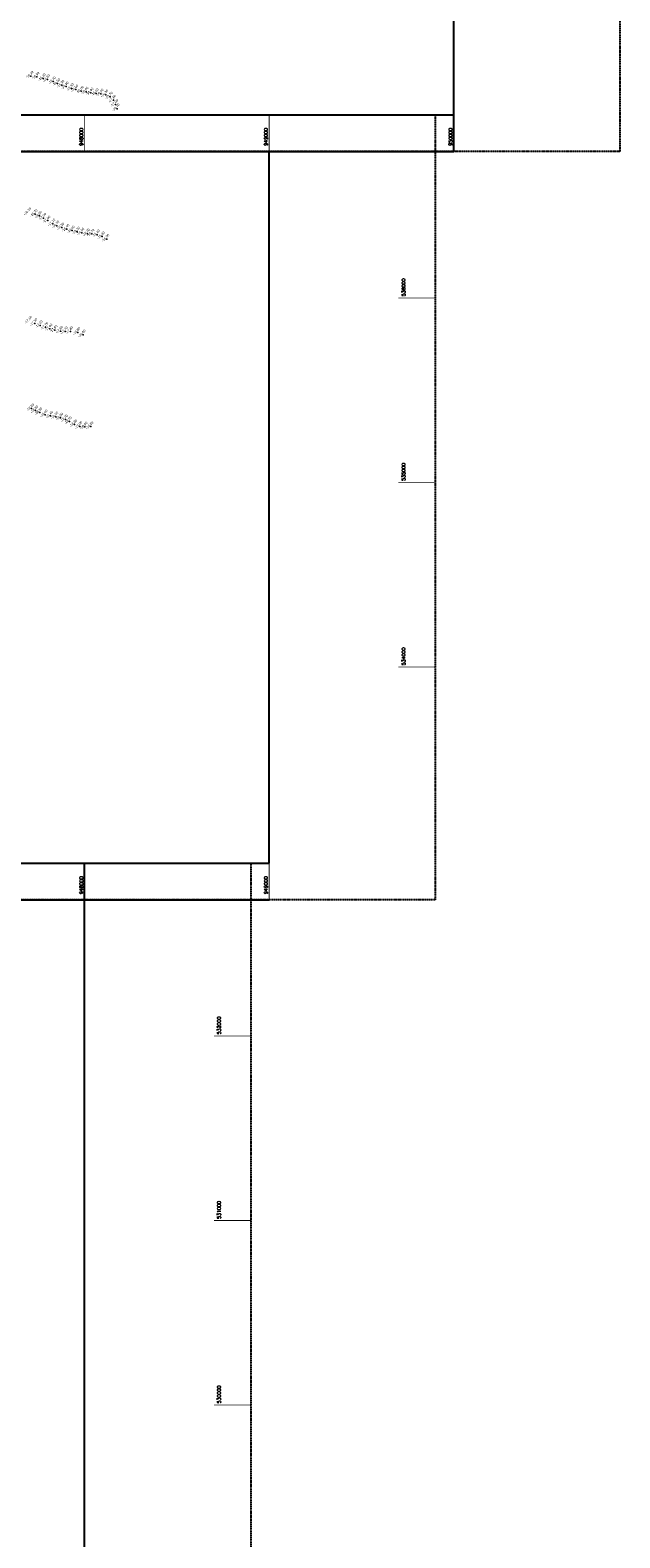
# Model space of a CAD drawing. Header units: feet. Extents: x 923032 to 950902, y 470215 to 606658.
# Tile 22 of 66: x 947705 to 950900, y 529280 to 537451. Entities that reach past the tile are written whole.
import ezdxf
from ezdxf.enums import TextEntityAlignment as Align

# ---------------------------------------------------------------- set-up
doc = ezdxf.new("R2010")
doc.units = ezdxf.units.FT
doc.header["$MEASUREMENT"] = 0
doc.header["$XCLIPFRAME"] = 0
doc.header["$PDSIZE"] = 100
doc.linetypes.add('DASHED', pattern=[0.75, 0.5, -0.25])
doc.linetypes.add('DASHED2', pattern=[0.375, 0.25, -0.125])
doc.layers.add('ALIGNSPACE-24x36', color=1, linetype='DASHED2', plot=False)
for name, color, linetype in [('ELEV8', 7, 'Continuous'), ('GRID-LABELS-X', 7, 'Continuous'), ('GRID-LABELS-Y', 7, 'Continuous'), ('GRID-TICKS-X', 7, 'Continuous'), ('GRID-TICKS-Y', 7, 'Continuous'), ('MATCHLINE', 7, 'DASHED'), ('POINTS8', 7, 'Continuous')]:
    doc.layers.add(name, color=color, linetype=linetype)
doc.layers.add('MrSID', color=251, linetype='Continuous', transparency=0.2)
doc.styles.add('MM-STANDARD', font='txt', dxfattribs={"height": 1})
doc.styles.get("Standard").update_dxf_attribs({"font": 'simplex.shx'})
picture_1 = doc.add_image_def('image4.sid', size_in_pixel=(6320, 6970))

msp = doc.modelspace()

# ---------------------------------------------------------------- linework, layer by layer
at = {"layer": 'ALIGNSPACE-24x36'}
for points in [[(944000, 541048.6), (950900.2, 541048.6), (950900.2, 536792.8), (944000, 536792.8)], [(943000, 536992.8), (949900.2, 536992.8), (949900.2, 532737), (943000, 532737)], [(942000, 532937), (948900.2, 532937), (948900.2, 528681.2), (942000, 528681.2)]]:
    msp.add_lwpolyline(points, close=True, dxfattribs=at)
at = {"layer": 'GRID-TICKS-X', "const_width": 4, "flags": 128}
for points in [[(948000, 536992.8), (948000, 536792.8)], [(949000, 536992.8), (949000, 536792.8)], [(950000, 536992.8), (950000, 536792.8)], [(948000, 532937), (948000, 532737)], [(949000, 532937), (949000, 532737)]]:
    msp.add_lwpolyline(points, dxfattribs=at)
at = {"layer": 'GRID-TICKS-Y', "const_width": 4, "flags": 128}
for points in [[(949700.2, 536000), (949900.2, 536000)], [(949700.2, 535000), (949900.2, 535000)], [(949700.2, 534000), (949900.2, 534000)], [(948700.2, 532000), (948900.2, 532000)], [(948700.2, 531000), (948900.2, 531000)], [(948700.2, 530000), (948900.2, 530000)]]:
    msp.add_lwpolyline(points, dxfattribs=at)
at = {"layer": 'MATCHLINE'}
for p, q in [((944000, 536992.8), (950000, 536992.8)), ((944000, 536792.8), (950000, 536792.8)), ((943000, 532937), (949000, 532937)), ((943000, 532737), (949000, 532737))]:
    msp.add_line(p, q, dxfattribs=at)
at = {"layer": 'POINTS8', "color": 250, "linetype": 'Continuous', "lineweight": 0, "transparency": 33554687}
for p in [(947709, 537202.4, -16.2), (947741.4, 537197.1, -16.3), (947775.2, 537189.8, -16.3), (947798.6, 537183.3, -16.5), (947830.1, 537172, -16.7), (947853.5, 537162.4, -16.5), (947876.2, 537153, -16.3), (947899.1, 537144.7, -15.9), (947928.1, 537135.3, -15.5), (947951.5, 537128.7, -15.9), (947981.6, 537121, -16), (948007.4, 537116.2, -15.8), (948034.2, 537111.7, -16), (948062.5, 537108.5, -16.6), (948088.6, 537105.5, -16.3), (948114.4, 537100.9, -16.3), (948138.5, 537089.4, -16.7), (948155.9, 537072.1, -17.1), (948167.9, 537048.9, -17), (948175.6, 537025.3, -16.7), (947731.7, 536453.2, -16.7), (947755.1, 536443.8, -16.8), (947777.6, 536432.9, -17), (947800.7, 536418.5, -17), (947827.4, 536402.1, -17.1), (947849.1, 536390.9, -16.7), (947875.7, 536380.8, -16.3), (947903.7, 536372.5, -16.4), (947932.3, 536364.6, -16.4), (947960, 536357.9, -16.3), (947984.7, 536352.6, -16.5), (948014.7, 536348, -16.7), (948039.1, 536346.4, -16.7), (948068.5, 536342.5, -16.2), (948095.5, 536332.6, -15.9), (948120.4, 536318.3, -16), (947729.8, 535861.4, -17.5), (947759.1, 535850.8, -17.6), (947788.6, 535840.8, -17.7), (947811.9, 535833, -17.6), (947839.2, 535825.4, -17.6), (947869, 535820.4, -17.8), (947895.1, 535817.6, -17.7), (947922.6, 535818.2, -17.4), (947962.7, 535812.7, -16.8), (947991.7, 535800.3, -16.6), (947712.5, 535399.7, -18.2), (947734.2, 535389.2, -18.3), (947756.4, 535378.8, -18.3), (947785.7, 535366.9, -18.4), (947814.8, 535359.9, -18.4), (947843.7, 535355.9, -18.5), (947869.2, 535349.5, -18.5), (947895.4, 535340.1, -18.7), (947917.7, 535329.6, -18.7), (947945.4, 535313.8, -18.9), (947973.6, 535303.4, -19), (948001.9, 535301.1, -18.9), (948033.9, 535302.4, -18.8)]:
    msp.add_point(p, dxfattribs=at)

# ---------------------------------------------------------------- texts
at = {"layer": 'ELEV8', "color": 18, "true_color": 0x000000, "transparency": 33554687, "style": 'MM-STANDARD'}
for s, p in [('-16.20', (947709, 537202.4, -16.2)), ('-16.30', (947741.4, 537197.1, -16.3)), ('-16.30', (947775.2, 537189.8, -16.3)), ('-16.50', (947798.6, 537183.3, -16.5)), ('-16.70', (947830.1, 537172, -16.7)), ('-16.50', (947853.5, 537162.4, -16.5)), ('-16.30', (947876.2, 537153, -16.3)), ('-15.90', (947899.1, 537144.7, -15.9)), ('-15.50', (947928.1, 537135.3, -15.5)), ('-15.90', (947951.5, 537128.7, -15.9)), ('-16.00', (947981.6, 537121, -16)), ('-15.80', (948007.4, 537116.2, -15.8)), ('-16.00', (948034.2, 537111.7, -16)), ('-16.60', (948062.5, 537108.5, -16.6)), ('-16.30', (948088.6, 537105.5, -16.3)), ('-16.30', (948114.4, 537100.9, -16.3)), ('-16.70', (948138.5, 537089.4, -16.7)), ('-17.10', (948155.9, 537072.1, -17.1)), ('-17.00', (948167.9, 537048.9, -17)), ('-16.70', (948175.6, 537025.3, -16.7)), ('-16.70', (947697.1, 536461.3, -16.7)), ('-16.70', (947731.7, 536453.2, -16.7)), ('-16.80', (947755.1, 536443.8, -16.8)), ('-17.00', (947777.6, 536432.9, -17)), ('-17.00', (947800.7, 536418.5, -17)), ('-17.10', (947827.4, 536402.1, -17.1)), ('-16.70', (947849.1, 536390.9, -16.7)), ('-16.30', (947875.7, 536380.8, -16.3)), ('-16.40', (947903.7, 536372.5, -16.4)), ('-16.40', (947932.3, 536364.6, -16.4)), ('-16.30', (947960, 536357.9, -16.3)), ('-16.50', (947984.7, 536352.6, -16.5)), ('-16.70', (948014.7, 536348, -16.7)), ('-16.70', (948039.1, 536346.4, -16.7)), ('-16.20', (948068.5, 536342.5, -16.2)), ('-15.90', (948095.5, 536332.6, -15.9)), ('-16.00', (948120.4, 536318.3, -16)), ('-17.60', (947701.2, 535874.2, -17.6)), ('-17.50', (947729.8, 535861.4, -17.5)), ('-17.60', (947759.1, 535850.8, -17.6)), ('-17.70', (947788.6, 535840.8, -17.7)), ('-17.60', (947811.9, 535833, -17.6)), ('-17.60', (947839.2, 535825.4, -17.6)), ('-17.80', (947869, 535820.4, -17.8)), ('-17.70', (947895.1, 535817.6, -17.7)), ('-17.40', (947922.6, 535818.2, -17.4)), ('-16.80', (947962.7, 535812.7, -16.8)), ('-16.60', (947991.7, 535800.3, -16.6)), ('-18.20', (947712.5, 535399.7, -18.2)), ('-18.30', (947734.2, 535389.2, -18.3)), ('-18.30', (947756.4, 535378.8, -18.3)), ('-18.40', (947785.7, 535366.9, -18.4)), ('-18.40', (947814.8, 535359.9, -18.4)), ('-18.50', (947843.7, 535355.9, -18.5)), ('-18.50', (947869.2, 535349.5, -18.5)), ('-18.70', (947895.4, 535340.1, -18.7)), ('-18.70', (947917.7, 535329.6, -18.7)), ('-18.90', (947945.4, 535313.8, -18.9)), ('-19.00', (947973.6, 535303.4, -19)), ('-18.90', (948001.9, 535301.1, -18.9)), ('-18.80', (948033.9, 535302.4, -18.8))]:
    msp.add_text(s, height=13, rotation=45, dxfattribs=at).set_placement(p, align=Align.BOTTOM_CENTER)
at = {"layer": 'GRID-LABELS-X'}
for s, p in [('948000', (947991.6, 536824.2)), ('949000', (948991.6, 536824.2)), ('950000', (949991.6, 536824.2)), ('948000', (947991.6, 532768.4)), ('949000', (948991.6, 532768.4))]:
    msp.add_text(s, height=18.75, rotation=90, dxfattribs=at).set_placement(p)
at = {"layer": 'GRID-LABELS-Y'}
for s, p in [('536000', (949737.6, 536008.7)), ('535000', (949737.6, 535008.7)), ('534000', (949737.6, 534008.7)), ('532000', (948737.6, 532008.7)), ('531000', (948737.6, 531008.7)), ('530000', (948737.6, 530008.7))]:
    msp.add_text(s, height=18.75, rotation=90, dxfattribs=at).set_placement(p)

# ---------------------------------------------------------------- pictures from other files: only their frames are drawn
at = {"layer": 'MrSID'}
image = msp.add_image(picture_1, insert=(944016.7, 515780.5), size_in_units=(20734.9, 22867.5), dxfattribs=at)
image.set_boundary_path([(1823.22, -0.5), (-0.5, -0.5), (-0.5, 6685.05), (299.22, 6685.05), (299.22, 5448.84), (908.82, 5448.84), (908.82, 4212.627), (1213.62, 4212.627), (1213.62, 1740.205), (1518.42, 1740.205), (1518.42, 564.954), (1823.22, 564.954), (1823.22, -0.5)])

doc.saveas('drawing.dxf')
